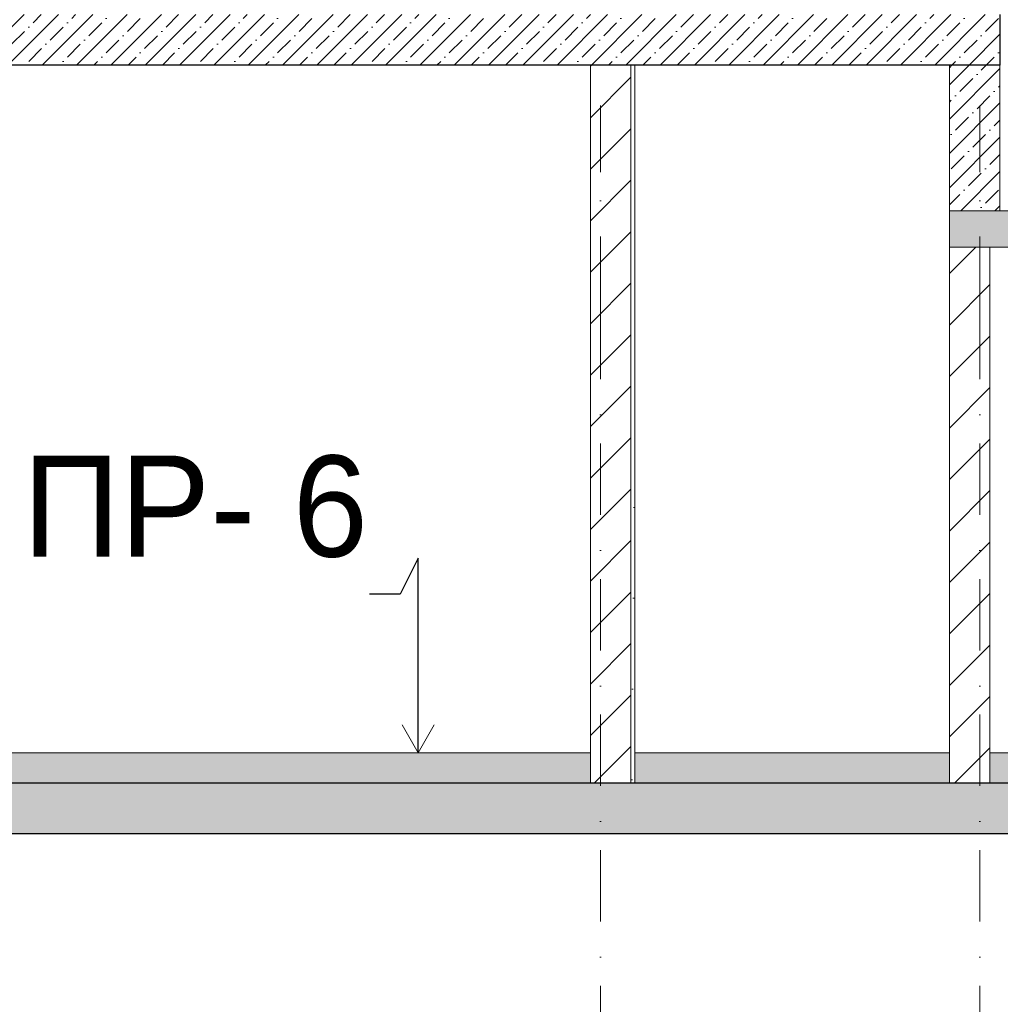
# Model space of a CAD drawing. Header units: millimetres. Extents: x -7244281 to -6598479, y 5719953 to 5938280.
# Tile 58 of 73: x -6674349 to -6669501, y 5726115 to 5730983. Entities that reach past the tile are written whole.
import ezdxf
from ezdxf.enums import TextEntityAlignment as Align

# ---------------------------------------------------------------- set-up
doc = ezdxf.new("R2010")
doc.units = ezdxf.units.MM
doc.header["$MEASUREMENT"] = 0
doc.linetypes.add('Штрихпунктирная', pattern=[670.277762, 352.777767, -176.388884, 0, -141.111112])
for name, color, linetype, lineweight in [('0_Ном._пера__101', 252, 'Continuous', 0), ('0_Ном._пера__120', 7, 'Continuous', 0), ('0_Ном._пера__47', 7, 'Continuous', 5), ('АР-Перекрытия_Приямки.АР_Ном._пера__1', 7, 'Continuous', 30), ('АР-Перекрытия_Приямки.АР_Ном._пера__101', 252, 'Continuous', 0), ('АР-Стены_внешние_.АР_Ном._пера__1', 7, 'Continuous', 0), ('АР-Чертеж-Оси_Осевые размеры.АР_Ном._пера__120', 7, 'Continuous', 0), ('АР-Чертеж-Размеры.АР_Ном._пера__1', 7, 'Continuous', 0), ('Перекрытие_Ном._пера__1', 7, 'Continuous', 30), ('Перекрытие_Ном._пера__101', 252, 'Continuous', 0)]:
    doc.layers.add(name, color=color, linetype=linetype, lineweight=lineweight)
for name, color, linetype in [('АР-Перекрытия_Приямки.АР', 7, 'Continuous'), ('АР-Стены_внешние_.АР', 7, 'Continuous'), ('АР-Чертеж-Оси_Осевые размеры.АР', 7, 'Continuous'), ('АР-Чертеж-Размеры.АР', 7, 'Continuous'), ('Перекрытие', 7, 'Continuous')]:
    doc.layers.add(name, color=color, linetype=linetype)
doc.layers.add('АР-Перекрытия_Приямки.АР_Ном._пера__161', color=7, linetype='Continuous', lineweight=13, true_color=0x6a6a6a)
doc.layers.add('АР-Перекрытия_Приямки.АР_Ном._пера__180', color=7, linetype='Continuous', lineweight=5, true_color=0xd6cda7)
doc.styles.add('РЎР“Р•РќР•Р\xa0Р\x98Р\xa0_РЎРўР\x98Р›Р¬_1', font='GOTHIC.TTF')
doc.styles.add('РЎР“Р•РќР•Р\xa0Р\x98Р\xa0_РЎРўР\x98Р›Р¬_5', font='arial.ttf')
doc.dimstyles.new('СГЕНЕРИР_СТИЛЬ__4', dxfattribs={"dimtxt": 0.18, "dimasz": 152, "dimexe": 0.18, "dimexo": 0.0625, "dimgap": 0, "dimtad": 0, "dimtih": 1, "dimtoh": 1, "dimdec": 4, "dimzin": 0, "dimdsep": 46, "dimcen": 0.09, "dimadec": 0, "dimazin": 0, "dimtfac": 1, "dimtdec": 4, "dimtmove": 0, "dimatfit": 3, "dimldrblk": 'ARROWHEAD_14', "dimfxl": 1, "dimtolj": 1, "dimtzin": 0, "dimarcsym": 0})
doc.dimstyles.new('СГЕНЕРИР_СТИЛЬ__8', dxfattribs={"dimtxt": 300, "dimasz": 190, "dimexe": 0.18, "dimexo": 0.0625, "dimgap": 0, "dimtad": 1, "dimlfac": 0.001, "dimzin": 0, "dimdsep": 46, "dimtxsty": 'РЎР“Р•РќР•Р\xa0Р\x98Р\xa0_РЎРўР\x98Р›Р¬_5', "dimblk": 'ARROWHEAD_6', "dimblk1": 'ARROWHEAD_6', "dimblk2": 'ARROWHEAD_6', "dimcen": 0.09, "dimse1": 1, "dimse2": 1, "dimclrd": 7, "dimclre": 7, "dimclrt": 7, "dimadec": 0, "dimazin": 0, "dimtfac": 1, "dimtdec": 4, "dimtmove": 0, "dimatfit": 3, "dimfxl": 1, "dimtolj": 1, "dimtzin": 0, "dimarcsym": 0})
doc.dimstyles.new('СГЕНЕРИР_СТИЛЬ__9', dxfattribs={"dimtxt": 300, "dimasz": 190, "dimexe": 0.18, "dimexo": 0.0625, "dimgap": 0, "dimtad": 1, "dimlfac": 0.001, "dimzin": 0, "dimdsep": 46, "dimtxsty": 'РЎР“Р•РќР•Р\xa0Р\x98Р\xa0_РЎРўР\x98Р›Р¬_5', "dimblk": 'ARROWHEAD_6', "dimblk1": 'ARROWHEAD_6', "dimblk2": 'ARROWHEAD_6', "dimcen": 0.09, "dimse1": 1, "dimse2": 1, "dimclrd": 7, "dimclre": 7, "dimclrt": 7, "dimadec": 0, "dimazin": 0, "dimtfac": 1, "dimtdec": 4, "dimtmove": 2, "dimatfit": 3, "dimfxl": 1, "dimtolj": 1, "dimtzin": 0, "dimarcsym": 0})
pattern_1 = [(45, (-6142404.15, 5728358.13), (-84.852814, 84.852814), []), (45, (-6142446.57, 5728400.55), (-84.852814, 84.852814), [90, -30, 0, -30])]
pattern_2 = [(45, (-6142404.15, 5728358.13), (-127.27922, 127.27922), [])]

# ---------------------------------------------------------------- blocks, each defined once
blk = doc.blocks.new('Элемент Разреза_49_4', base_point=(-6142404.1, 5728358.1))
at = {"layer": 'Перекрытие_Ном._пера__101', "linetype": 'Continuous', "lineweight": 0}
h = blk.add_hatch(dxfattribs=at)
h.set_pattern_fill('ЖЕЛЕЗОБЕТОН__PROJECT__0004', color=252, style=0, pattern_type=2)
h.set_pattern_definition(pattern_1)
h.paths.add_polyline_path([(-6678638.1, 5731008.1), (-6678840.2, 5731008.1), (-6678840.2, 5730758.1), (-6669502.5, 5730758.1), (-6669502.5, 5731008.1)])
at = {"layer": 'Перекрытие_Ном._пера__1', "color": 7, "linetype": 'Continuous', "lineweight": 30}
for p, q in [((-6669502.5, 5731008.1), (-6669502.5, 5730758.1)), ((-6671527.5, 5730758.1), (-6674827.9, 5730758.1)), ((-6669502.5, 5730758.1), (-6671307.5, 5730758.1))]:
    blk.add_line(p, q, dxfattribs=at)
at = {"layer": 'Перекрытие_Ном._пера__1', "color": 7, "linetype": 'Continuous', "lineweight": 30, "flags": 128}
blk.add_lwpolyline([(-6671307.5, 5730758.1), (-6671327.5, 5730758.1), (-6671527.5, 5730758.1)], dxfattribs=at)
blk = doc.blocks.new('Элемент Разреза_61_4', base_point=(-6142404.1, 5728358.1))
at = {"layer": 'АР-Перекрытия_Приямки.АР_Ном._пера__101', "linetype": 'Continuous', "lineweight": 0}
h = blk.add_hatch(dxfattribs=at)
h.set_pattern_fill('ЖЕЛЕЗОБЕТОН__PROJECT__0004', color=252, style=0, pattern_type=2)
h.set_pattern_definition(pattern_1)
h.paths.add_polyline_path([(-6679267.5, 5727208.1), (-6679267.8, 5727208.1), (-6679267.8, 5726958.1), (-6656691.7, 5726958.1), (-6656691.7, 5727208.1), (-6664987.5, 5727208.1), (-6665187.5, 5727208.1), (-6669552.5, 5727208.1), (-6669752.5, 5727208.1), (-6671307.5, 5727208.1), (-6671527.5, 5727208.1), (-6678867.5, 5727208.1)])
at = {"layer": 'АР-Перекрытия_Приямки.АР_Ном._пера__180', "linetype": 'Continuous', "lineweight": 0, "true_color": 0xf4f1e8}
for points in [[(-6678867.5, 5727358.1), (-6678867.5, 5727208.1), (-6671527.5, 5727208.1), (-6671527.5, 5727358.1)], [(-6671307.5, 5727208.1), (-6669752.5, 5727208.1), (-6669752.5, 5727358.1), (-6671307.5, 5727358.1)], [(-6669552.5, 5727358.1), (-6669552.5, 5727208.1), (-6665187.5, 5727208.1), (-6665187.5, 5727358.1)]]:
    blk.add_hatch(color=7, dxfattribs=at).paths.add_polyline_path(points)
at = {"layer": 'АР-Перекрытия_Приямки.АР_Ном._пера__1', "color": 7, "linetype": 'Continuous', "lineweight": 0}
for p, q in [((-6669752.5, 5727358.1), (-6671307.5, 5727358.1)), ((-6665187.5, 5727358.1), (-6669552.5, 5727358.1))]:
    blk.add_line(p, q, dxfattribs=at)
at = {"layer": 'АР-Перекрытия_Приямки.АР_Ном._пера__1', "color": 7, "linetype": 'Continuous', "lineweight": 30}
blk.add_line((-6666227.5, 5726958.1), (-6675487.5, 5726958.1), dxfattribs=at)
at = {"layer": 'АР-Перекрытия_Приямки.АР_Ном._пера__1', "color": 7, "linetype": 'Continuous', "lineweight": 0, "flags": 128}
blk.add_lwpolyline([(-6671527.5, 5727358.1), (-6674827.9, 5727358.1), (-6674867.9, 5727358.1), (-6676207.9, 5727358.1), (-6676247.9, 5727358.1), (-6678867.5, 5727358.1)], dxfattribs=at)
at = {"layer": 'АР-Перекрытия_Приямки.АР_Ном._пера__1', "color": 7, "linetype": 'Continuous', "lineweight": 30, "flags": 128}
blk.add_lwpolyline([(-6656691.7, 5727208.1), (-6664987.5, 5727208.1), (-6665187.5, 5727208.1), (-6669552.5, 5727208.1), (-6669752.5, 5727208.1), (-6671307.5, 5727208.1), (-6671327.5, 5727208.1), (-6671527.5, 5727208.1), (-6678867.5, 5727208.1)], dxfattribs=at)
blk = doc.blocks.new('Элемент Разреза_62_4', base_point=(-6142404.1, 5728358.1))
at = {"layer": 'АР-Перекрытия_Приямки.АР_Ном._пера__161', "linetype": 'Continuous', "lineweight": 13, "true_color": 0x6a6a6a}
h = blk.add_hatch(dxfattribs=at)
h.set_pattern_fill('ЖЕЛЕЗОБЕТОН__PROJECT__0004', color=251, style=0, pattern_type=2)
h.set_pattern_definition(pattern_1)
h.paths.add_polyline_path([(-6669752.5, 5729858.1), (-6659397.4, 5729858.1), (-6659397.4, 5730038.1), (-6669752.5, 5730038.1)])
at = {"layer": 'АР-Перекрытия_Приямки.АР_Ном._пера__1', "color": 7, "linetype": 'Continuous', "lineweight": 13}
for p, q in [((-6669752.5, 5730038.1), (-6669752.5, 5729858.1)), ((-6659397.4, 5730038.1), (-6669752.5, 5730038.1)), ((-6669752.5, 5729858.1), (-6669752.5, 5729858.1)), ((-6665187.5, 5729858.1), (-6669552.5, 5729858.1))]:
    blk.add_line(p, q, dxfattribs=at)
blk = doc.blocks.new('Элемент Разреза_63_4', base_point=(-6142404.1, 5728358.1))
at = {"layer": 'АР-Стены_внешние_.АР', "linetype": 'Continuous', "lineweight": 0, "true_color": 0x000000}
h = blk.add_hatch(dxfattribs=at)
h.set_pattern_fill('БЛОКИ_БЕТОННЫЕ_ЭФФЕКТИВН_7D', color=18, style=0, pattern_type=2)
h.set_pattern_definition(pattern_2)
h.paths.add_polyline_path([(-6669752.5, 5727208.1), (-6669552.5, 5727208.1), (-6669552.5, 5729858.1), (-6669752.5, 5729858.1)])
at = {"layer": 'АР-Стены_внешние_.АР_Ном._пера__1', "color": 7, "linetype": 'Continuous', "lineweight": 15}
for p, q in [((-6669752.5, 5729858.1), (-6669752.5, 5727358.1)), ((-6669552.5, 5729858.1), (-6669752.5, 5729858.1)), ((-6669552.5, 5729858.1), (-6669552.5, 5727358.1)), ((-6669752.5, 5727358.1), (-6669752.5, 5727208.1)), ((-6669552.5, 5727358.1), (-6669552.5, 5727208.1))]:
    blk.add_line(p, q, dxfattribs=at)
blk = doc.blocks.new('Элемент Разреза_82_4', base_point=(-6142404.1, 5728358.1))
at = {"layer": 'АР-Стены_внешние_.АР', "linetype": 'Continuous', "lineweight": 0, "true_color": 0x000000}
h = blk.add_hatch(dxfattribs=at)
h.set_pattern_fill('БЛОКИ_БЕТОННЫЕ_ЭФФЕКТИВН_7D', color=18, style=0, pattern_type=2)
h.set_pattern_definition(pattern_2)
h.paths.add_polyline_path([(-6671527.5, 5727208.1), (-6671327.5, 5727208.1), (-6671327.5, 5730758.1), (-6671527.5, 5730758.1)])
h = blk.add_hatch(dxfattribs=at)
h.set_pattern_fill('ШТУКАТУРКА__ГИПС_01_0004', color=18, style=0, pattern_type=2)
h.set_pattern_definition([(45, (-6142404.15, 5728708.13), (-111.36932, 111.36932), [0, -105, 0, -157.5]), (110, (-6142054.15, 5728708.13), (148.00159, 53.868173), [0, -77, 0, -133])])
h.paths.add_polyline_path([(-6671307.5, 5730758.1), (-6671327.5, 5730758.1), (-6671327.5, 5727208.1), (-6671307.5, 5727208.1)])
at = {"layer": 'АР-Стены_внешние_.АР_Ном._пера__1', "color": 7, "linetype": 'Continuous', "lineweight": 15}
for p, q in [((-6671527.5, 5730758.1), (-6671527.5, 5727358.1)), ((-6671327.5, 5730758.1), (-6671327.5, 5727208.1)), ((-6671527.5, 5727358.1), (-6671527.5, 5727208.1))]:
    blk.add_line(p, q, dxfattribs=at)
at = {"layer": 'АР-Стены_внешние_.АР_Ном._пера__1', "color": 7, "linetype": 'Continuous', "lineweight": 0}
for p, q in [((-6671307.5, 5730758.1), (-6671307.5, 5727358.1)), ((-6671307.5, 5727358.1), (-6671307.5, 5727208.1))]:
    blk.add_line(p, q, dxfattribs=at)
blk = doc.blocks.new('Стандартный Маркер Сетки[19]_4', base_point=(-6671477.5, 5730558.1))
at = {"layer": 'АР-Чертеж-Оси_Осевые размеры.АР_Ном._пера__120', "color": 7, "linetype": 'Штрихпунктирная', "lineweight": 0}
for q in [(-6671477.5, 5730558.1), (-6671477.5, 5721952.6)]:
    blk.add_line((-6671477.5, 5729558.1), q, dxfattribs=at)
at = {"layer": 'АР-Чертеж-Оси_Осевые размеры.АР_Ном._пера__120', "color": 7, "lineweight": 0, "style": 'РЎР“Р•РќР•Р\xa0Р\x98Р\xa0_РЎРўР\x98Р›Р¬_1'}
blk.add_attdef('AC_MarkerText_1', text='', height=350, rotation=360, dxfattribs=at).set_placement((-6671477.5, 5720641.5), align=Align.TOP_CENTER)
blk = doc.blocks.new('Стандартный Маркер Сетки[20]_4', base_point=(-6669602.5, 5730558.1))
at = {"layer": 'АР-Чертеж-Оси_Осевые размеры.АР_Ном._пера__120', "color": 7, "linetype": 'Штрихпунктирная', "lineweight": 0}
for q in [(-6669602.5, 5730558.1), (-6669602.5, 5721952.6)]:
    blk.add_line((-6669602.5, 5729558.1), q, dxfattribs=at)
at = {"layer": 'АР-Чертеж-Оси_Осевые размеры.АР_Ном._пера__120', "color": 7, "lineweight": 0, "style": 'РЎР“Р•РќР•Р\xa0Р\x98Р\xa0_РЎРўР\x98Р›Р¬_1'}
blk.add_attdef('AC_MarkerText_1', text='', height=350, rotation=360, dxfattribs=at).set_placement((-6669602.5, 5720641.5), align=Align.TOP_CENTER)
blk = doc.blocks.new('*D213', base_point=(-6142404.1, 5728358.1))
at = {"layer": 'АР-Чертеж-Размеры.АР_Ном._пера__1', "color": 7, "linetype": 'Continuous', "lineweight": 0, "transparency": 16777216}
for p, q in [((-6677576.9, 5727158.1), (-6677113.1, 5726694.3)), ((-6677389.4, 5726958.1), (-6677764.4, 5726958.1)), ((-6677576.9, 5723758.1), (-6677576.9, 5726958.1)), ((-6677113.1, 5726694.3), (-6677113.1, 5726646.2)), ((-6677113.1, 5726646.2), (-6677113.1, 5725745.4)), ((-6677389.4, 5723758.1), (-6677764.4, 5723758.1)), ((-6677576.9, 5723608.1), (-6677576.9, 5723758.1))]:
    blk.add_line(p, q, dxfattribs=at)
at = {"layer": 'АР-Чертеж-Размеры.АР_Ном._пера__1', "color": 7, "linetype": 'Continuous', "lineweight": 15, "transparency": 16777216}
for p, q in [((-6677676.9, 5727058.1), (-6677476.9, 5726858.1)), ((-6677676.9, 5723858.1), (-6677476.9, 5723658.1))]:
    blk.add_line(p, q, dxfattribs=at)
at = {"layer": 'АР-Чертеж-Размеры.АР_Ном._пера__1', "color": 7, "lineweight": 0, "transparency": 16777216, "char_height": 300, "attachment_point": 7, "rotation": 90, "style": 'РЎР“Р•РќР•Р\xa0Р\x98Р\xa0_РЎРўР\x98Р›Р¬_5'}
for s, insert in [('\\A1;{\\pql;\\fArial|b0|i0|c204|p0;\\W1.000000;0,40}', (-6677163.1, 5725795.4)), ('\\A1;{\\pql;\\fArial|b0|i0|c204|p0;\\W1.000000;3,20}', (-6677636.9, 5724957.7))]:
    blk.add_mtext(s, dxfattribs=dict(at, insert=insert))
blk = doc.blocks.new('ARROWHEAD_6')
at = {"color": 0, "linetype": 'Continuous', "lineweight": 0}
for p, q in [((-0.5, -0.5), (0.5, 0.5)), ((0, 0), (-1, 0))]:
    blk.add_line(p, q, dxfattribs=at)
blk = doc.blocks.new('*D214', base_point=(-6142404.1, 5728358.1))
at = {"layer": 'АР-Чертеж-Размеры.АР_Ном._пера__1', "color": 7, "linetype": 'Continuous', "lineweight": 15, "transparency": 16777216}
for p, q in [((-6677676.9, 5727458.1), (-6677476.9, 5727258.1)), ((-6677676.9, 5727058.1), (-6677476.9, 5726858.1))]:
    blk.add_line(p, q, dxfattribs=at)
at = {"layer": 'АР-Чертеж-Размеры.АР_Ном._пера__1', "color": 7, "linetype": 'Continuous', "lineweight": 0, "transparency": 16777216}
for p, q in [((-6677576.9, 5726958.1), (-6677576.9, 5727358.1)), ((-6677576.9, 5727158.1), (-6677113.1, 5726694.3)), ((-6677576.9, 5727158.1), (-6677576.9, 5727122.8)), ((-6677389.4, 5726958.1), (-6677764.4, 5726958.1))]:
    blk.add_line(p, q, dxfattribs=at)
blk = doc.blocks.new('*D215', base_point=(-6142404.1, 5728358.1))
at = {"layer": 'АР-Чертеж-Размеры.АР_Ном._пера__1', "color": 7, "linetype": 'Continuous', "lineweight": 0, "transparency": 16777216}
for p, q in [((-6677576.9, 5730958.1), (-6677078.5, 5730612.5)), ((-6677576.9, 5727358.1), (-6677576.9, 5730758.1)), ((-6677078.5, 5730612.5), (-6677078.5, 5730558.1)), ((-6677078.5, 5730558.1), (-6677078.5, 5729657.4)), ((-6677389.4, 5727358.1), (-6677764.4, 5727358.1)), ((-6677576.9, 5726958.1), (-6677576.9, 5727358.1))]:
    blk.add_line(p, q, dxfattribs=at)
at = {"layer": 'АР-Чертеж-Размеры.АР_Ном._пера__1', "color": 7, "linetype": 'Continuous', "lineweight": 15, "transparency": 16777216}
for p, q in [((-6677676.9, 5730858.1), (-6677476.9, 5730658.1)), ((-6677676.9, 5727458.1), (-6677476.9, 5727258.1))]:
    blk.add_line(p, q, dxfattribs=at)
at = {"layer": 'АР-Чертеж-Размеры.АР_Ном._пера__1', "color": 7, "lineweight": 0, "transparency": 16777216, "char_height": 300, "attachment_point": 7, "rotation": 90, "style": 'РЎР“Р•РќР•Р\xa0Р\x98Р\xa0_РЎРўР\x98Р›Р¬_5'}
for s, insert in [('\\A1;{\\pql;\\fArial|b0|i0|c204|p0;\\W1.000000;0,40}', (-6677128.5, 5729707.4)), ('\\A1;{\\pql;\\fArial|b0|i0|c204|p0;\\W1.000000;3,40}', (-6677636.9, 5728657.7))]:
    blk.add_mtext(s, dxfattribs=dict(at, insert=insert))
blk = doc.blocks.new('*D216', base_point=(-6142404.1, 5728358.1))
at = {"layer": 'АР-Чертеж-Размеры.АР_Ном._пера__1', "color": 7, "linetype": 'Continuous', "lineweight": 0, "transparency": 16777216}
for p, q in [((-6677576.9, 5731158.1), (-6677576.9, 5731308.1)), ((-6677389.4, 5731158.1), (-6677764.4, 5731158.1)), ((-6677576.9, 5730758.1), (-6677576.9, 5731158.1)), ((-6677576.9, 5730958.1), (-6677078.5, 5730612.5)), ((-6677576.9, 5730958.1), (-6677570.6, 5730923.3)), ((-6677389.4, 5730758.1), (-6677764.4, 5730758.1)), ((-6677576.9, 5727358.1), (-6677576.9, 5730758.1))]:
    blk.add_line(p, q, dxfattribs=at)
at = {"layer": 'АР-Чертеж-Размеры.АР_Ном._пера__1', "color": 7, "linetype": 'Continuous', "lineweight": 15, "transparency": 16777216}
for p, q in [((-6677476.9, 5731058.1), (-6677676.9, 5731258.1)), ((-6677676.9, 5730858.1), (-6677476.9, 5730658.1))]:
    blk.add_line(p, q, dxfattribs=at)
blk = doc.blocks.new('ARROWHEAD_14')
at = {"color": 0, "linetype": 'Continuous', "lineweight": 0}
blk.add_line((0, 0), (-1, 0), dxfattribs=at)
at = {"color": 0, "linetype": 'Continuous', "lineweight": 0, "flags": 128}
blk.add_lwpolyline([(-0.9093, 0.525), (0, 0), (-0.9093, -0.525)], dxfattribs=at)

msp = doc.modelspace()

# ---------------------------------------------------------------- hatches: boundary and pattern name
at = {"layer": '0_Ном._пера__101', "linetype": 'Continuous', "lineweight": 0}
h = msp.add_hatch(dxfattribs=at)
h.set_pattern_fill('ЖЕЛЕЗОБЕТОН__PROJECT__0004', color=252, style=0, pattern_type=2)
h.set_pattern_definition(pattern_1)
h.paths.add_polyline_path([(-6669752.636, 5730758.128), (-6669502.438, 5730758.128), (-6669502.351, 5730038.128), (-6669752.549, 5730038.097)])

# ---------------------------------------------------------------- linework, layer by layer
at = {"layer": '0_Ном._пера__47', "color": 7, "linetype": 'Continuous', "lineweight": 5, "flags": 128}
msp.add_lwpolyline([(-6669752.636, 5730758.128), (-6669502.438, 5730758.128), (-6669502.351, 5730038.128), (-6669752.549, 5730038.097)], close=True, dxfattribs=at)

# ---------------------------------------------------------------- block references
at = {"layer": 'АР-Перекрытия_Приямки.АР', "lineweight": 0}
for name in ['Элемент Разреза_62_4', 'Элемент Разреза_61_4']:
    msp.add_blockref(name, (-6142404.146, 5728358.128), dxfattribs=at)
at = {"layer": 'АР-Стены_внешние_.АР', "lineweight": 0}
for name in ['Элемент Разреза_82_4', 'Элемент Разреза_63_4']:
    msp.add_blockref(name, (-6142404.146, 5728358.128), dxfattribs=at)
at = {"layer": 'АР-Чертеж-Оси_Осевые размеры.АР', "color": 8, "linetype": 'Continuous', "lineweight": 15}
for name, p in [('Стандартный Маркер Сетки[19]_4', (-6671477.527, 5730558.128)), ('Стандартный Маркер Сетки[20]_4', (-6669602.505, 5730558.128))]:
    msp.add_blockref(name, p, dxfattribs=at)
at = {"layer": 'Перекрытие', "lineweight": 0}
msp.add_blockref('Элемент Разреза_49_4', (-6142404.146, 5728358.128), dxfattribs=at)

# ---------------------------------------------------------------- texts
at = {"layer": '0_Ном._пера__120', "color": 7, "linetype": 'Continuous', "lineweight": 0, "insert": (-6673480.192, 5728321.102), "char_height": 500, "attachment_point": 8, "style": 'РЎР“Р•РќР•Р\xa0Р\x98Р\xa0_РЎРўР\x98Р›Р¬_1'}
msp.add_mtext('\\A1;{\\pqc;\\fCentury Gothic|b0|i0|c204|p0;\\W1.000000;ПР\\fCentury Gothic|b0|i0|c204|p0;\\W1.000000;- 6}', dxfattribs=at)

# ---------------------------------------------------------------- dimensions: what is measured, and where the dimension line sits
at = {"layer": 'АР-Чертеж-Размеры.АР', "color": 7, "linetype": 'Continuous', "lineweight": 0}
for base, p1, p2, dimstyle, picture, middle in [((-6677576.898, 5731158.127), (-6674185.002, 5730758.128), (-6674070.317, 5731158.127), 'СГЕНЕРИР_СТИЛЬ__9', '*D216', (-6677278.451, 5730164.14)), ((-6677576.898, 5730758.128), (-6667979.752, 5727358.128), (-6674185.002, 5730758.128), 'СГЕНЕРИР_СТИЛЬ__8', '*D215', (-6677786.898, 5729057.966)), ((-6677576.898, 5727358.128), (-6667979.752, 5726958.128), (-6667979.752, 5727358.128), 'СГЕНЕРИР_СТИЛЬ__9', '*D214', (-6677313.081, 5726252.188)), ((-6677576.898, 5726958.128), (-6667779.592, 5723758.128), (-6667979.752, 5726958.128), 'СГЕНЕРИР_СТИЛЬ__8', '*D213', (-6677786.898, 5725357.966))]:
    dim = msp.add_linear_dim(base=base, p1=p1, p2=p2, angle=90, dimstyle=dimstyle, dxfattribs=at)
    dim.commit()
    dim.dimension.update_dxf_attribs({"geometry": picture, "text_midpoint": middle, "dimtype": 160, "text_rotation": 90})

# ---------------------------------------------------------------- leaders
at = {"layer": '0_Ном._пера__120', "color": 7, "linetype": 'Continuous', "lineweight": 0, "annotation_type": 0, "has_hookline": 1, "hookline_direction": 1, "text_width": 1606.39}
msp.add_leader([(-6672378.675, 5727358.128), (-6672378.675, 5728321.102), (-6672467.012, 5728142.677), (-6672619.012, 5728142.677)], dimstyle='СГЕНЕРИР_СТИЛЬ__4', dxfattribs=at)

doc.saveas('drawing.dxf')
